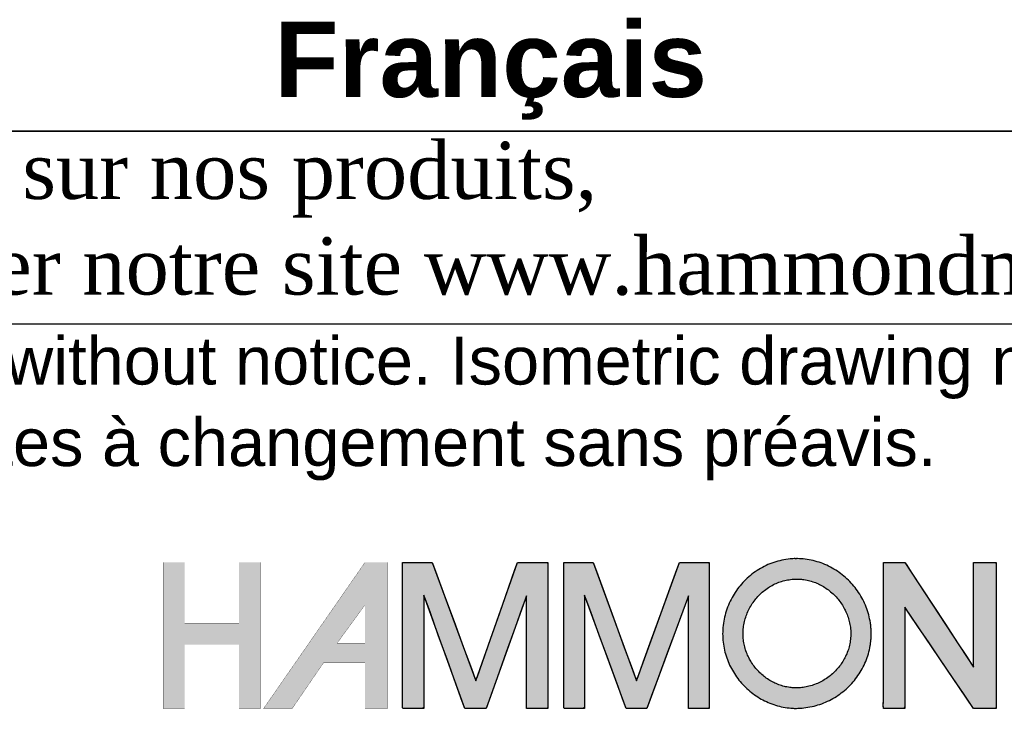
# Model space of a CAD drawing. Header units: inches. Extents: x 0 to 100, y 0 to 75.
# Tile 10 of 18: x 86 to 94, y 6 to 12. Entities that reach past the tile are written whole.
import ezdxf
from ezdxf import colors
from ezdxf.entities.mleader import LeaderData, LeaderLine
from ezdxf.math import Vec2, Vec3

# ---------------------------------------------------------------- set-up
doc = ezdxf.new("R2010")
doc.units = ezdxf.units.IN
doc.header["$MEASUREMENT"] = 0
doc.layers.add('Default', color=7, linetype='Continuous')

# ---------------------------------------------------------------- blocks, each defined once
blk = doc.blocks.new('_DOT')
at = {"color": 0}
blk.add_line((0, 0), (-1, 0), dxfattribs=at)
at = {"color": 0, "const_width": 0.333}
blk.add_lwpolyline([(-0.1665, 0, 1), (0.1665, 0, 1)], format="xyb", close=True, dxfattribs=at)
blk = doc.blocks.new('Block1')
at = {"layer": 'Default', "linetype": 'Continuous'}
for points in [[(1.3629, 1.2145), (1.3629, 1.1253), (1.2832, 1.1253), (1.2832, 1.2145), (1.2517, 1.2145), (1.2517, 1.0005), (1.2832, 1.0005), (1.2832, 1.0939), (1.3629, 1.0939), (1.3629, 1.0939), (1.3629, 1.0005), (1.3943, 1.0005), (1.3943, 1.2145)], [(1.6025, 1.2145), (1.6025, 1.1948), (1.6025, 1.175), (1.6025, 1.1553), (1.6025, 1.1356), (1.6025, 1.1159), (1.6025, 1.0962), (1.6025, 1.0794), (1.6025, 1.0686), (1.6025, 1.0579), (1.6025, 1.0471), (1.6025, 1.0363), (1.6025, 1.0255), (1.6025, 1.0147), (1.6025, 1.0106), (1.6025, 1.0091), (1.6024, 1.007), (1.6024, 1.0047), (1.6024, 1.0026), (1.6026, 1.0011), (1.6029, 1.0005), (1.6075, 1.0005), (1.6122, 1.0005), (1.6169, 1.0005), (1.6215, 1.0005), (1.6262, 1.0005), (1.6309, 1.0005), (1.634, 1.0017), (1.634, 1.0178), (1.634, 1.0472), (1.634, 1.0834), (1.634, 1.1196), (1.634, 1.149), (1.634, 1.165), (1.6357, 1.1616), (1.6433, 1.1403), (1.655, 1.1079), (1.6683, 1.071), (1.6808, 1.0363), (1.6901, 1.0106), (1.6937, 1.0005), (1.6957, 1.0005), (1.7005, 1.0005), (1.7071, 1.0005), (1.7141, 1.0005), (1.7203, 1.0005), (1.7243, 1.0005), (1.7257, 1.0017), (1.7313, 1.0177), (1.7418, 1.0469), (1.7546, 1.0829), (1.7674, 1.1188), (1.7779, 1.1481), (1.7835, 1.164), (1.784, 1.1606), (1.784, 1.1395), (1.784, 1.1072), (1.784, 1.0706), (1.784, 1.0361), (1.784, 1.0105), (1.784, 1.0005), (1.7859, 1.0005), (1.7908, 1.0005), (1.7974, 1.0005), (1.8044, 1.0005), (1.8105, 1.0005), (1.8146, 1.0005), (1.8154, 1.0021), (1.8154, 1.0228), (1.8154, 1.0608), (1.8154, 1.1075), (1.8154, 1.1542), (1.8154, 1.1922), (1.8154, 1.2129), (1.8142, 1.2145), (1.8085, 1.2145), (1.7997, 1.2145), (1.7898, 1.2145), (1.7805, 1.2145), (1.7735, 1.2145), (1.7708, 1.2145), (1.7671, 1.2039), (1.7577, 1.177), (1.745, 1.1407), (1.7314, 1.102), (1.7195, 1.068), (1.7117, 1.0458), (1.7096, 1.0422), (1.7034, 1.0589), (1.692, 1.0898), (1.678, 1.1277), (1.6641, 1.1656), (1.6527, 1.1964), (1.6465, 1.2132), (1.6448, 1.2145), (1.6392, 1.2145), (1.6307, 1.2145), (1.621, 1.2145), (1.6119, 1.2145), (1.6052, 1.2145)], [(1.839, 1.2145), (1.839, 1.1948), (1.839, 1.175), (1.839, 1.1553), (1.839, 1.1356), (1.839, 1.1159), (1.839, 1.0962), (1.839, 1.0794), (1.839, 1.0686), (1.839, 1.0579), (1.839, 1.0471), (1.839, 1.0363), (1.839, 1.0255), (1.839, 1.0147), (1.839, 1.0106), (1.839, 1.009), (1.8389, 1.007), (1.8389, 1.0047), (1.839, 1.0026), (1.8391, 1.0011), (1.8394, 1.0005), (1.8439, 1.0005), (1.8484, 1.0005), (1.8529, 1.0005), (1.8574, 1.0005), (1.8619, 1.0005), (1.8664, 1.0005), (1.8694, 1.0017), (1.8694, 1.0178), (1.8694, 1.0472), (1.8694, 1.0834), (1.8694, 1.1196), (1.8694, 1.149), (1.8694, 1.165), (1.8711, 1.1616), (1.8789, 1.1403), (1.8908, 1.1079), (1.9044, 1.071), (1.9171, 1.0363), (1.9266, 1.0106), (1.9303, 1.0005), (1.9321, 1.0005), (1.9368, 1.0005), (1.9432, 1.0005), (1.95, 1.0005), (1.9559, 1.0005), (1.9598, 1.0005), (1.9611, 1.0017), (1.967, 1.0177), (1.9778, 1.0469), (1.9911, 1.0829), (2.0044, 1.1188), (2.0152, 1.1481), (2.0211, 1.164), (2.0215, 1.1606), (2.0215, 1.1395), (2.0215, 1.1072), (2.0215, 1.0706), (2.0215, 1.0361), (2.0215, 1.0105), (2.0215, 1.0005), (2.0234, 1.0005), (2.0281, 1.0005), (2.0345, 1.0005), (2.0412, 1.0005), (2.0472, 1.0005), (2.0511, 1.0005), (2.0519, 1.0021), (2.0519, 1.0228), (2.0519, 1.0608), (2.0519, 1.1075), (2.0519, 1.1542), (2.0519, 1.1922), (2.0519, 1.2129), (2.0507, 1.2145), (2.0451, 1.2145), (2.0366, 1.2145), (2.0269, 1.2145), (2.0178, 1.2145), (2.011, 1.2145), (2.0084, 1.2145), (2.0046, 1.2039), (1.9948, 1.177), (1.9816, 1.1407), (1.9676, 1.102), (1.9553, 1.068), (1.9472, 1.0458), (1.945, 1.0422), (1.9389, 1.0589), (1.9276, 1.0898), (1.9137, 1.1277), (1.8999, 1.1656), (1.8886, 1.1964), (1.8825, 1.2132), (1.8808, 1.2145), (1.8753, 1.2145), (1.8669, 1.2145), (1.8573, 1.2145), (1.8483, 1.2145), (1.8416, 1.2145)], [(2.3073, 1.2145), (2.3073, 1.1987), (2.3073, 1.1829), (2.3073, 1.1672), (2.3073, 1.1514), (2.3073, 1.1356), (2.3073, 1.1198), (2.3073, 1.1041), (2.3073, 1.0883), (2.3073, 1.0773), (2.3073, 1.0686), (2.3073, 1.06), (2.3073, 1.0514), (2.3073, 1.0428), (2.3073, 1.0341), (2.3073, 1.0255), (2.3073, 1.0169), (2.3073, 1.011), (2.3073, 1.0101), (2.3072, 1.0087), (2.3072, 1.007), (2.3072, 1.0052), (2.3072, 1.0034), (2.3073, 1.0019), (2.3074, 1.0009), (2.3077, 1.0005), (2.3114, 1.0005), (2.3151, 1.0005), (2.3188, 1.0005), (2.3226, 1.0005), (2.3263, 1.0005), (2.33, 1.0005), (2.3338, 1.0005), (2.3375, 1.0005), (2.3388, 1.0032), (2.3388, 1.016), (2.3388, 1.0364), (2.3388, 1.0614), (2.3388, 1.088), (2.3388, 1.1131), (2.3388, 1.1335), (2.3388, 1.1462), (2.3392, 1.1482), (2.3457, 1.1388), (2.358, 1.1205), (2.3742, 1.0967), (2.3921, 1.0703), (2.4097, 1.0444), (2.4248, 1.0221), (2.4354, 1.0064), (2.4394, 1.0005), (2.4407, 1.0005), (2.4442, 1.0005), (2.4492, 1.0005), (2.455, 1.0005), (2.4609, 1.0005), (2.4662, 1.0005), (2.4702, 1.0005), (2.4723, 1.0005), (2.4725, 1.0044), (2.4725, 1.0228), (2.4725, 1.0522), (2.4725, 1.0883), (2.4725, 1.1267), (2.4725, 1.1628), (2.4725, 1.1922), (2.4725, 1.2106), (2.4723, 1.2145), (2.4702, 1.2145), (2.4662, 1.2145), (2.4609, 1.2145), (2.455, 1.2145), (2.4492, 1.2145), (2.4442, 1.2145), (2.4407, 1.2145), (2.4394, 1.2145), (2.4394, 1.2084), (2.4394, 1.1922), (2.4394, 1.1691), (2.4394, 1.1423), (2.4394, 1.1149), (2.4394, 1.0902), (2.4394, 1.0714), (2.4394, 1.0616), (2.4376, 1.0636), (2.4289, 1.0768), (2.4151, 1.098), (2.3981, 1.1239), (2.3801, 1.1514), (2.3631, 1.1774), (2.3492, 1.1985), (2.3406, 1.2117), (2.3386, 1.2145), (2.3366, 1.2145), (2.3327, 1.2145), (2.3277, 1.2145), (2.3221, 1.2145), (2.3166, 1.2145), (2.3119, 1.2145), (2.3085, 1.2145)]]:
    blk.add_hatch(color=7, dxfattribs=at).paths.add_polyline_path(points)
h = blk.add_hatch(color=7, dxfattribs=at)
h.paths.add_polyline_path([(1.5475, 1.2145), (1.5467, 1.2133), (1.399, 1.0005), (1.441, 1.0005), (1.4866, 1.0671), (1.5475, 1.0671), (1.5475, 1.0005), (1.5805, 1.0005), (1.5805, 1.2145)])
h.paths.add_polyline_path([(1.5475, 1.096), (1.5475, 1.1521), (1.5066, 1.096)])
h = blk.add_hatch(color=7, dxfattribs=at)
edge = h.paths.add_edge_path()
edge.add_spline(control_points=[(2.1778, 1.2201), (2.1771, 1.22), (2.1759, 1.22), (2.1733, 1.2198), (2.1719, 1.2197), (2.1665, 1.2191), (2.1625, 1.2185), (2.1543, 1.2168), (2.1505, 1.2157), (2.1426, 1.2131), (2.139, 1.2116), (2.1316, 1.2081), (2.1281, 1.2062), (2.1212, 1.2019), (2.1179, 1.1996), (2.1115, 1.1946), (2.1085, 1.192), (2.1027, 1.1863), (2.1, 1.1834), (2.0948, 1.1772), (2.0924, 1.1739), (2.088, 1.1672), (2.0859, 1.1637), (2.0822, 1.1565), (2.0805, 1.1528), (2.0776, 1.1451), (2.0763, 1.1413), (2.0742, 1.1333), (2.0734, 1.1294), (2.0722, 1.1211), (2.0719, 1.117), (2.0716, 1.1086), (2.0718, 1.1046), (2.0724, 1.0965), (2.073, 1.0927), (2.0746, 1.0849), (2.0755, 1.0812), (2.0779, 1.0738), (2.0792, 1.0702), (2.0823, 1.0631), (2.0841, 1.0597), (2.0879, 1.053), (2.0899, 1.0498), (2.0944, 1.0435), (2.0968, 1.0405), (2.1018, 1.0348), (2.1045, 1.032), (2.1101, 1.0268), (2.113, 1.0244), (2.1192, 1.0198), (2.1223, 1.0177), (2.1289, 1.0137), (2.1322, 1.012), (2.1393, 1.0087), (2.1428, 1.0073), (2.1502, 1.0048), (2.1538, 1.0038), (2.1616, 1.0021), (2.1653, 1.0015), (2.1708, 1.0009), (2.1723, 1.0008), (2.1754, 1.0006), (2.1771, 1.0005), (2.1831, 1.0006), (2.1845, 1.0006), (2.1874, 1.0009), (2.189, 1.001), (2.1948, 1.0017), (2.1987, 1.0023), (2.2067, 1.0041), (2.2105, 1.0051), (2.2181, 1.0077), (2.2218, 1.0092), (2.229, 1.0126), (2.2325, 1.0144), (2.2393, 1.0185), (2.2425, 1.0207), (2.2488, 1.0255), (2.2518, 1.028), (2.2576, 1.0334), (2.2603, 1.0362), (2.2654, 1.0422), (2.2678, 1.0452), (2.2723, 1.0518), (2.2744, 1.0551), (2.2782, 1.0621), (2.2799, 1.0656), (2.2829, 1.073), (2.2842, 1.0767), (2.2864, 1.0845), (2.2873, 1.0884), (2.2883, 1.0945), (2.2886, 1.0964), (2.289, 1.1001), (2.2892, 1.1019), (2.2895, 1.1048), (2.2895, 1.1058), (2.2896, 1.1077), (2.2896, 1.1086), (2.2896, 1.1112), (2.2896, 1.1118), (2.2896, 1.1131), (2.2895, 1.1139), (2.2893, 1.1165), (2.2892, 1.1182), (2.2888, 1.1218), (2.2886, 1.1237), (2.2876, 1.1299), (2.2868, 1.1337), (2.2847, 1.1416), (2.2835, 1.1453), (2.2806, 1.1528), (2.2789, 1.1564), (2.2752, 1.1635), (2.2732, 1.1669), (2.2688, 1.1735), (2.2665, 1.1767), (2.2614, 1.1828), (2.2588, 1.1857), (2.2531, 1.1912), (2.2501, 1.1938), (2.2439, 1.1988), (2.2407, 1.201), (2.234, 1.2053), (2.2305, 1.2072), (2.2233, 1.2107), (2.2197, 1.2123), (2.2121, 1.215), (2.2084, 1.2161), (2.2004, 1.218), (2.1965, 1.2187), (2.1887, 1.2196), (2.1851, 1.2198), (2.1809, 1.2201), (2.1804, 1.2201), (2.18, 1.2201)], knot_values=[0, 0, 0, 0, 0.006253, 0.006253, 0.012505, 0.012505, 0.030829, 0.030829, 0.048882, 0.048882, 0.066764, 0.066764, 0.084548, 0.084548, 0.102286, 0.102286, 0.120012, 0.120012, 0.137747, 0.137747, 0.15551, 0.15551, 0.173315, 0.173315, 0.191184, 0.191184, 0.20915, 0.20915, 0.227262, 0.227262, 0.245593, 0.245593, 0.263702, 0.263702, 0.281026, 0.281026, 0.298163, 0.298163, 0.315172, 0.315172, 0.332097, 0.332097, 0.348969, 0.348969, 0.365805, 0.365805, 0.382621, 0.382621, 0.39943, 0.39943, 0.41625, 0.41625, 0.433104, 0.433104, 0.450033, 0.450033, 0.467091, 0.467091, 0.484355, 0.484355, 0.491212, 0.491212, 0.49807, 0.49807, 0.505746, 0.505746, 0.513421, 0.513421, 0.531337, 0.531337, 0.549023, 0.549023, 0.566548, 0.566548, 0.583962, 0.583962, 0.601305, 0.601305, 0.618607, 0.618607, 0.635893, 0.635893, 0.65319, 0.65319, 0.67053, 0.67053, 0.687954, 0.687954, 0.705517, 0.705517, 0.72329, 0.72329, 0.732328, 0.732328, 0.741367, 0.741367, 0.744906, 0.744906, 0.748446, 0.748446, 0.750825, 0.750825, 0.753204, 0.753204, 0.762224, 0.762224, 0.771244, 0.771244, 0.789037, 0.789037, 0.806664, 0.806664, 0.824184, 0.824184, 0.841639, 0.841639, 0.859056, 0.859056, 0.876456, 0.876456, 0.893855, 0.893855, 0.91127, 0.91127, 0.928728, 0.928728, 0.946265, 0.946265, 0.963936, 0.963936, 0.981815, 0.981815, 0.998218, 0.998218, 1, 1, 1, 1], degree=3, periodic=0)
edge.add_line((2.18, 1.2201), (2.1778, 1.2201))
edge = h.paths.add_edge_path()
edge.add_spline(control_points=[(2.1787, 1.1901), (2.1777, 1.19), (2.175, 1.1899), (2.171, 1.1894), (2.1669, 1.1888), (2.1623, 1.1879), (2.1584, 1.1868), (2.154, 1.1853), (2.1502, 1.1838), (2.146, 1.1818), (2.1424, 1.1798), (2.1384, 1.1773), (2.1351, 1.175), (2.1313, 1.172), (2.1283, 1.1694), (2.1248, 1.166), (2.1221, 1.163), (2.1189, 1.1593), (2.1165, 1.156), (2.1138, 1.152), (2.1118, 1.1485), (2.1096, 1.1442), (2.1079, 1.1404), (2.1061, 1.1359), (2.1049, 1.132), (2.1036, 1.1274), (2.1028, 1.1233), (2.1021, 1.1185), (2.1018, 1.1144), (2.1016, 1.1096), (2.1018, 1.1055), (2.1021, 1.1008), (2.1027, 1.0969), (2.1036, 1.0925), (2.1046, 1.0887), (2.106, 1.0844), (2.1073, 1.0808), (2.1091, 1.0766), (2.1109, 1.0731), (2.1131, 1.0692), (2.1152, 1.0659), (2.1179, 1.0622), (2.1203, 1.0592), (2.1233, 1.0557), (2.126, 1.053), (2.1294, 1.0499), (2.1323, 1.0474), (2.1359, 1.0447), (2.1391, 1.0426), (2.143, 1.0402), (2.1464, 1.0384), (2.1504, 1.0366), (2.154, 1.0351), (2.1582, 1.0337), (2.1619, 1.0327), (2.1662, 1.0318), (2.1701, 1.0312), (2.174, 1.0307), (2.177, 1.0306), (2.1801, 1.0304), (2.182, 1.0306), (2.1855, 1.0308), (2.1899, 1.0313), (2.1939, 1.0319), (2.1985, 1.033), (2.2024, 1.034), (2.2069, 1.0356), (2.2106, 1.037), (2.2149, 1.039), (2.2184, 1.0409), (2.2224, 1.0433), (2.2257, 1.0456), (2.2295, 1.0484), (2.2325, 1.0509), (2.2359, 1.0542), (2.2386, 1.057), (2.2417, 1.0606), (2.2441, 1.0637), (2.2468, 1.0675), (2.2489, 1.0709), (2.2511, 1.0749), (2.2528, 1.0785), (2.2545, 1.0828), (2.2559, 1.0866), (2.2571, 1.0911), (2.258, 1.095), (2.2588, 1.0997), (2.2592, 1.1038), (2.2595, 1.1071), (2.2596, 1.1086), (2.2596, 1.1102), (2.2596, 1.1109), (2.2596, 1.1119), (2.2593, 1.1149), (2.259, 1.119), (2.2583, 1.1237), (2.2574, 1.1276), (2.2562, 1.1322), (2.255, 1.136), (2.2533, 1.1404), (2.2516, 1.144), (2.2494, 1.1482), (2.2474, 1.1516), (2.2448, 1.1556), (2.2424, 1.1588), (2.2393, 1.1625), (2.2367, 1.1654), (2.2333, 1.1687), (2.2303, 1.1713), (2.2266, 1.1743), (2.2233, 1.1766), (2.2193, 1.1791), (2.2159, 1.181), (2.2117, 1.1831), (2.208, 1.1847), (2.2036, 1.1862), (2.1997, 1.1874), (2.1952, 1.1884), (2.1912, 1.1892), (2.1868, 1.1897), (2.1832, 1.1899), (2.1796, 1.1901), (2.1791, 1.1901), (2.1788, 1.1901), (2.1787, 1.1901)], knot_values=[0, 0, 0, 0, 0.012505, 0.012505, 0.030829, 0.030829, 0.048882, 0.048882, 0.066764, 0.066764, 0.084548, 0.084548, 0.102286, 0.102286, 0.120012, 0.120012, 0.137747, 0.137747, 0.15551, 0.15551, 0.173315, 0.173315, 0.191184, 0.191184, 0.20915, 0.20915, 0.227262, 0.227262, 0.245593, 0.245593, 0.263702, 0.263702, 0.281026, 0.281026, 0.298163, 0.298163, 0.315172, 0.315172, 0.332097, 0.332097, 0.348969, 0.348969, 0.365805, 0.365805, 0.382621, 0.382621, 0.39943, 0.39943, 0.41625, 0.41625, 0.433104, 0.433104, 0.450033, 0.450033, 0.467091, 0.467091, 0.484355, 0.484355, 0.49807, 0.49807, 0.49807, 0.513421, 0.513421, 0.531337, 0.531337, 0.549023, 0.549023, 0.566548, 0.566548, 0.583962, 0.583962, 0.601305, 0.601305, 0.618607, 0.618607, 0.635893, 0.635893, 0.65319, 0.65319, 0.67053, 0.67053, 0.687954, 0.687954, 0.705517, 0.705517, 0.72329, 0.72329, 0.741367, 0.741367, 0.748446, 0.748446, 0.748446, 0.753204, 0.753204, 0.771244, 0.771244, 0.789037, 0.789037, 0.806664, 0.806664, 0.824184, 0.824184, 0.841639, 0.841639, 0.859056, 0.859056, 0.876456, 0.876456, 0.893855, 0.893855, 0.91127, 0.91127, 0.928728, 0.928728, 0.946265, 0.946265, 0.963936, 0.963936, 0.981815, 0.981815, 0.998218, 0.998218, 0.998218, 1, 1, 1, 1], degree=3, periodic=0)
at = {"layer": 'Default', "color": 7, "linetype": 'Continuous'}
blk.add_line((2.1778, 1.2201), (2.18, 1.2201), dxfattribs=at)
at = {"layer": 'Default', "color": 7, "linetype": 'Continuous', "const_width": 0.00035}
for points in [[(1.3629, 1.2145), (1.3629, 1.1253), (1.2832, 1.1253), (1.2832, 1.2145), (1.2517, 1.2145), (1.2517, 1.0005), (1.2832, 1.0005), (1.2832, 1.0939), (1.3629, 1.0939), (1.3629, 1.0939), (1.3629, 1.0005), (1.3943, 1.0005), (1.3943, 1.2145), (1.3629, 1.2145)], [(1.5475, 1.2145), (1.5467, 1.2133), (1.399, 1.0005), (1.441, 1.0005), (1.4866, 1.0671), (1.5475, 1.0671), (1.5475, 1.0005), (1.5805, 1.0005), (1.5805, 1.2145), (1.5475, 1.2145)], [(1.5475, 1.096), (1.5066, 1.096), (1.5475, 1.1521), (1.5475, 1.096)]]:
    blk.add_lwpolyline(points, close=True, dxfattribs=at)
at = {"layer": 'Default', "color": 7, "linetype": 'Continuous'}
for points in [[(1.6025, 1.2145), (1.6052, 1.2145), (1.6119, 1.2145), (1.621, 1.2145), (1.6307, 1.2145), (1.6392, 1.2145), (1.6448, 1.2145), (1.6465, 1.2132), (1.6527, 1.1964), (1.6641, 1.1656), (1.678, 1.1277), (1.692, 1.0898), (1.7034, 1.0589), (1.7096, 1.0422), (1.7117, 1.0458), (1.7195, 1.068), (1.7314, 1.102), (1.745, 1.1407), (1.7577, 1.177), (1.7671, 1.2039), (1.7708, 1.2145), (1.7735, 1.2145), (1.7805, 1.2145), (1.7898, 1.2145), (1.7997, 1.2145), (1.8085, 1.2145), (1.8142, 1.2145), (1.8154, 1.2129), (1.8154, 1.1922), (1.8154, 1.1542), (1.8154, 1.1075), (1.8154, 1.0608), (1.8154, 1.0228), (1.8154, 1.0021), (1.8146, 1.0005), (1.8105, 1.0005), (1.8044, 1.0005), (1.7974, 1.0005), (1.7908, 1.0005), (1.7859, 1.0005), (1.784, 1.0005), (1.784, 1.0105), (1.784, 1.0361), (1.784, 1.0706), (1.784, 1.1072), (1.784, 1.1395), (1.784, 1.1606), (1.7835, 1.164), (1.7779, 1.1481), (1.7674, 1.1188), (1.7546, 1.0829), (1.7418, 1.0469), (1.7313, 1.0177), (1.7257, 1.0017), (1.7243, 1.0005), (1.7203, 1.0005), (1.7141, 1.0005), (1.7071, 1.0005), (1.7005, 1.0005), (1.6957, 1.0005), (1.6937, 1.0005), (1.6901, 1.0106), (1.6808, 1.0363), (1.6683, 1.071), (1.655, 1.1079), (1.6433, 1.1403), (1.6357, 1.1616), (1.634, 1.165), (1.634, 1.149), (1.634, 1.1196), (1.634, 1.0834), (1.634, 1.0472), (1.634, 1.0178), (1.634, 1.0017), (1.6309, 1.0005), (1.6262, 1.0005), (1.6215, 1.0005), (1.6169, 1.0005), (1.6122, 1.0005), (1.6075, 1.0005), (1.6029, 1.0005), (1.6026, 1.0011), (1.6024, 1.0026), (1.6024, 1.0047), (1.6024, 1.007), (1.6025, 1.0091), (1.6025, 1.0106), (1.6025, 1.0147), (1.6025, 1.0255), (1.6025, 1.0363), (1.6025, 1.0471), (1.6025, 1.0579), (1.6025, 1.0686), (1.6025, 1.0794), (1.6025, 1.0962), (1.6025, 1.1159), (1.6025, 1.1356), (1.6025, 1.1553), (1.6025, 1.175), (1.6025, 1.1948), (1.6025, 1.2145)], [(1.839, 1.2145), (1.8416, 1.2145), (1.8483, 1.2145), (1.8573, 1.2145), (1.8669, 1.2145), (1.8753, 1.2145), (1.8808, 1.2145), (1.8825, 1.2132), (1.8886, 1.1964), (1.8999, 1.1656), (1.9137, 1.1277), (1.9276, 1.0898), (1.9389, 1.0589), (1.945, 1.0422), (1.9472, 1.0458), (1.9553, 1.068), (1.9676, 1.102), (1.9816, 1.1407), (1.9948, 1.177), (2.0046, 1.2039), (2.0084, 1.2145), (2.011, 1.2145), (2.0178, 1.2145), (2.0269, 1.2145), (2.0366, 1.2145), (2.0451, 1.2145), (2.0507, 1.2145), (2.0519, 1.2129), (2.0519, 1.1922), (2.0519, 1.1542), (2.0519, 1.1075), (2.0519, 1.0608), (2.0519, 1.0228), (2.0519, 1.0021), (2.0511, 1.0005), (2.0472, 1.0005), (2.0412, 1.0005), (2.0345, 1.0005), (2.0281, 1.0005), (2.0234, 1.0005), (2.0215, 1.0005), (2.0215, 1.0105), (2.0215, 1.0361), (2.0215, 1.0706), (2.0215, 1.1072), (2.0215, 1.1395), (2.0215, 1.1606), (2.0211, 1.164), (2.0152, 1.1481), (2.0044, 1.1188), (1.9911, 1.0829), (1.9778, 1.0469), (1.967, 1.0177), (1.9611, 1.0017), (1.9598, 1.0005), (1.9559, 1.0005), (1.95, 1.0005), (1.9432, 1.0005), (1.9368, 1.0005), (1.9321, 1.0005), (1.9303, 1.0005), (1.9266, 1.0106), (1.9171, 1.0363), (1.9044, 1.071), (1.8908, 1.1079), (1.8789, 1.1403), (1.8711, 1.1616), (1.8694, 1.165), (1.8694, 1.149), (1.8694, 1.1196), (1.8694, 1.0834), (1.8694, 1.0472), (1.8694, 1.0178), (1.8694, 1.0017), (1.8664, 1.0005), (1.8619, 1.0005), (1.8574, 1.0005), (1.8529, 1.0005), (1.8484, 1.0005), (1.8439, 1.0005), (1.8394, 1.0005), (1.8391, 1.0011), (1.839, 1.0026), (1.8389, 1.0047), (1.8389, 1.007), (1.839, 1.009), (1.839, 1.0106), (1.839, 1.0147), (1.839, 1.0255), (1.839, 1.0363), (1.839, 1.0471), (1.839, 1.0579), (1.839, 1.0686), (1.839, 1.0794), (1.839, 1.0962), (1.839, 1.1159), (1.839, 1.1356), (1.839, 1.1553), (1.839, 1.175), (1.839, 1.1948), (1.839, 1.2145)], [(2.3073, 1.2145), (2.3085, 1.2145), (2.3119, 1.2145), (2.3166, 1.2145), (2.3221, 1.2145), (2.3277, 1.2145), (2.3327, 1.2145), (2.3366, 1.2145), (2.3386, 1.2145), (2.3406, 1.2117), (2.3492, 1.1985), (2.3631, 1.1774), (2.3801, 1.1514), (2.3981, 1.1239), (2.4151, 1.098), (2.4289, 1.0768), (2.4376, 1.0636), (2.4394, 1.0616), (2.4394, 1.0714), (2.4394, 1.0902), (2.4394, 1.1149), (2.4394, 1.1423), (2.4394, 1.1691), (2.4394, 1.1922), (2.4394, 1.2084), (2.4394, 1.2145), (2.4407, 1.2145), (2.4442, 1.2145), (2.4492, 1.2145), (2.455, 1.2145), (2.4609, 1.2145), (2.4662, 1.2145), (2.4702, 1.2145), (2.4723, 1.2145), (2.4725, 1.2106), (2.4725, 1.1922), (2.4725, 1.1628), (2.4725, 1.1267), (2.4725, 1.0883), (2.4725, 1.0522), (2.4725, 1.0228), (2.4725, 1.0044), (2.4723, 1.0005), (2.4702, 1.0005), (2.4662, 1.0005), (2.4609, 1.0005), (2.455, 1.0005), (2.4492, 1.0005), (2.4442, 1.0005), (2.4407, 1.0005), (2.4394, 1.0005), (2.4354, 1.0064), (2.4248, 1.0221), (2.4097, 1.0444), (2.3921, 1.0703), (2.3742, 1.0967), (2.358, 1.1205), (2.3457, 1.1388), (2.3392, 1.1482), (2.3388, 1.1462), (2.3388, 1.1335), (2.3388, 1.1131), (2.3388, 1.088), (2.3388, 1.0614), (2.3388, 1.0364), (2.3388, 1.016), (2.3388, 1.0032), (2.3375, 1.0005), (2.3338, 1.0005), (2.33, 1.0005), (2.3263, 1.0005), (2.3226, 1.0005), (2.3188, 1.0005), (2.3151, 1.0005), (2.3114, 1.0005), (2.3077, 1.0005), (2.3074, 1.0009), (2.3073, 1.0019), (2.3072, 1.0034), (2.3072, 1.0052), (2.3072, 1.007), (2.3072, 1.0087), (2.3073, 1.0101), (2.3073, 1.011), (2.3073, 1.0169), (2.3073, 1.0255), (2.3073, 1.0341), (2.3073, 1.0428), (2.3073, 1.0514), (2.3073, 1.06), (2.3073, 1.0686), (2.3073, 1.0773), (2.3073, 1.0883), (2.3073, 1.1041), (2.3073, 1.1198), (2.3073, 1.1356), (2.3073, 1.1514), (2.3073, 1.1672), (2.3073, 1.1829), (2.3073, 1.1987), (2.3073, 1.2145)]]:
    blk.add_lwpolyline(points, close=True, dxfattribs=at)
for points, knots in [([(1.634, 1.0005), (1.6236, 1.0005), (1.6132, 1.0005), (1.6029, 1.0005), (1.6021, 1.0005), (1.6025, 1.0101), (1.6025, 1.0111), (1.6025, 1.0351), (1.6025, 1.0591), (1.6025, 1.083), (1.6025, 1.1268), (1.6025, 1.1707), (1.6025, 1.2145)], [0, 0, 0, 0, 0.25, 0.25, 0.25, 0.5, 0.5, 0.5, 0.75, 0.75, 0.75, 1, 1, 1, 1]), ([(1.8694, 1.0005), (1.8594, 1.0005), (1.8494, 1.0005), (1.8394, 1.0005), (1.8386, 1.0005), (1.839, 1.0101), (1.839, 1.0111), (1.839, 1.0351), (1.839, 1.0591), (1.839, 1.083), (1.839, 1.1268), (1.839, 1.1707), (1.839, 1.2145)], [0, 0, 0, 0, 0.25, 0.25, 0.25, 0.5, 0.5, 0.5, 0.75, 0.75, 0.75, 1, 1, 1, 1]), ([(2.1778, 1.2201), (2.1771, 1.22), (2.1759, 1.22), (2.1733, 1.2198), (2.1719, 1.2197), (2.1665, 1.2191), (2.1625, 1.2185), (2.1543, 1.2168), (2.1505, 1.2157), (2.1426, 1.2131), (2.139, 1.2116), (2.1316, 1.2081), (2.1281, 1.2062), (2.1212, 1.2019), (2.1179, 1.1996), (2.1115, 1.1946), (2.1085, 1.192), (2.1027, 1.1863), (2.1, 1.1834), (2.0948, 1.1772), (2.0924, 1.1739), (2.088, 1.1672), (2.0859, 1.1637), (2.0822, 1.1565), (2.0805, 1.1528), (2.0776, 1.1451), (2.0763, 1.1413), (2.0742, 1.1333), (2.0734, 1.1294), (2.0722, 1.1211), (2.0719, 1.117), (2.0716, 1.1086), (2.0718, 1.1046), (2.0724, 1.0965), (2.073, 1.0927), (2.0746, 1.0849), (2.0755, 1.0812), (2.0779, 1.0738), (2.0792, 1.0702), (2.0823, 1.0631), (2.0841, 1.0597), (2.0879, 1.053), (2.0899, 1.0498), (2.0944, 1.0435), (2.0968, 1.0405), (2.1018, 1.0348), (2.1045, 1.032), (2.1101, 1.0268), (2.113, 1.0244), (2.1192, 1.0198), (2.1223, 1.0177), (2.1289, 1.0137), (2.1322, 1.012), (2.1393, 1.0087), (2.1428, 1.0073), (2.1502, 1.0048), (2.1538, 1.0038), (2.1616, 1.0021), (2.1653, 1.0015), (2.1708, 1.0009), (2.1723, 1.0008), (2.1754, 1.0006), (2.1771, 1.0005), (2.1831, 1.0006), (2.1845, 1.0006), (2.1874, 1.0009), (2.189, 1.001), (2.1948, 1.0017), (2.1987, 1.0023), (2.2067, 1.0041), (2.2105, 1.0051), (2.2181, 1.0077), (2.2218, 1.0092), (2.229, 1.0126), (2.2325, 1.0144), (2.2393, 1.0185), (2.2425, 1.0207), (2.2488, 1.0255), (2.2518, 1.028), (2.2576, 1.0334), (2.2603, 1.0362), (2.2654, 1.0422), (2.2678, 1.0452), (2.2723, 1.0518), (2.2744, 1.0551), (2.2782, 1.0621), (2.2799, 1.0656), (2.2829, 1.073), (2.2842, 1.0767), (2.2864, 1.0845), (2.2873, 1.0884), (2.2883, 1.0945), (2.2886, 1.0964), (2.289, 1.1001), (2.2892, 1.1019), (2.2895, 1.1048), (2.2895, 1.1058), (2.2896, 1.1077), (2.2896, 1.1086), (2.2896, 1.1112), (2.2896, 1.1118), (2.2896, 1.1131), (2.2895, 1.1139), (2.2893, 1.1165), (2.2892, 1.1182), (2.2888, 1.1218), (2.2886, 1.1237), (2.2876, 1.1299), (2.2868, 1.1337), (2.2847, 1.1416), (2.2835, 1.1453), (2.2806, 1.1528), (2.2789, 1.1564), (2.2752, 1.1635), (2.2732, 1.1669), (2.2688, 1.1735), (2.2665, 1.1767), (2.2614, 1.1828), (2.2588, 1.1857), (2.2531, 1.1912), (2.2501, 1.1938), (2.2439, 1.1988), (2.2407, 1.201), (2.234, 1.2053), (2.2305, 1.2072), (2.2233, 1.2107), (2.2197, 1.2123), (2.2121, 1.215), (2.2084, 1.2161), (2.2004, 1.218), (2.1965, 1.2187), (2.1887, 1.2196), (2.1851, 1.2198), (2.1809, 1.2201), (2.1804, 1.2201), (2.18, 1.2201)], [0, 0, 0, 0, 0.006253, 0.006253, 0.012505, 0.012505, 0.030829, 0.030829, 0.048882, 0.048882, 0.066764, 0.066764, 0.084548, 0.084548, 0.102286, 0.102286, 0.120012, 0.120012, 0.137747, 0.137747, 0.15551, 0.15551, 0.173315, 0.173315, 0.191184, 0.191184, 0.20915, 0.20915, 0.227262, 0.227262, 0.245593, 0.245593, 0.263702, 0.263702, 0.281026, 0.281026, 0.298163, 0.298163, 0.315172, 0.315172, 0.332097, 0.332097, 0.348969, 0.348969, 0.365805, 0.365805, 0.382621, 0.382621, 0.39943, 0.39943, 0.41625, 0.41625, 0.433104, 0.433104, 0.450033, 0.450033, 0.467091, 0.467091, 0.484355, 0.484355, 0.491212, 0.491212, 0.49807, 0.49807, 0.505746, 0.505746, 0.513421, 0.513421, 0.531337, 0.531337, 0.549023, 0.549023, 0.566548, 0.566548, 0.583962, 0.583962, 0.601305, 0.601305, 0.618607, 0.618607, 0.635893, 0.635893, 0.65319, 0.65319, 0.67053, 0.67053, 0.687954, 0.687954, 0.705517, 0.705517, 0.72329, 0.72329, 0.732328, 0.732328, 0.741367, 0.741367, 0.744906, 0.744906, 0.748446, 0.748446, 0.750825, 0.750825, 0.753204, 0.753204, 0.762224, 0.762224, 0.771244, 0.771244, 0.789037, 0.789037, 0.806664, 0.806664, 0.824184, 0.824184, 0.841639, 0.841639, 0.859056, 0.859056, 0.876456, 0.876456, 0.893855, 0.893855, 0.91127, 0.91127, 0.928728, 0.928728, 0.946265, 0.946265, 0.963936, 0.963936, 0.981815, 0.981815, 0.998218, 0.998218, 1, 1, 1, 1]), ([(2.3388, 1.0005), (2.3284, 1.0005), (2.318, 1.0005), (2.3077, 1.0005), (2.3069, 1.0005), (2.3073, 1.0101), (2.3073, 1.0111), (2.3073, 1.0351), (2.3073, 1.0591), (2.3073, 1.083), (2.3073, 1.1268), (2.3073, 1.1707), (2.3073, 1.2145)], [0, 0, 0, 0, 0.25, 0.25, 0.25, 0.5, 0.5, 0.5, 0.75, 0.75, 0.75, 1, 1, 1, 1]), ([(2.1787, 1.1901), (2.1777, 1.19), (2.175, 1.1899), (2.171, 1.1894), (2.1669, 1.1888), (2.1623, 1.1879), (2.1584, 1.1868), (2.154, 1.1853), (2.1502, 1.1838), (2.146, 1.1818), (2.1424, 1.1798), (2.1384, 1.1773), (2.1351, 1.175), (2.1313, 1.172), (2.1283, 1.1694), (2.1248, 1.166), (2.1221, 1.163), (2.1189, 1.1593), (2.1165, 1.156), (2.1138, 1.152), (2.1118, 1.1485), (2.1096, 1.1442), (2.1079, 1.1404), (2.1061, 1.1359), (2.1049, 1.132), (2.1036, 1.1274), (2.1028, 1.1233), (2.1021, 1.1185), (2.1018, 1.1144), (2.1016, 1.1096), (2.1018, 1.1055), (2.1021, 1.1008), (2.1027, 1.0969), (2.1036, 1.0925), (2.1046, 1.0887), (2.106, 1.0844), (2.1073, 1.0808), (2.1091, 1.0766), (2.1109, 1.0731), (2.1131, 1.0692), (2.1152, 1.0659), (2.1179, 1.0622), (2.1203, 1.0592), (2.1233, 1.0557), (2.126, 1.053), (2.1294, 1.0499), (2.1323, 1.0474), (2.1359, 1.0447), (2.1391, 1.0426), (2.143, 1.0402), (2.1464, 1.0384), (2.1504, 1.0366), (2.154, 1.0351), (2.1582, 1.0337), (2.1619, 1.0327), (2.1662, 1.0318), (2.1701, 1.0312), (2.174, 1.0307), (2.177, 1.0306), (2.1801, 1.0304), (2.182, 1.0306), (2.1855, 1.0308), (2.1899, 1.0313), (2.1939, 1.0319), (2.1985, 1.033), (2.2024, 1.034), (2.2069, 1.0356), (2.2106, 1.037), (2.2149, 1.039), (2.2184, 1.0409), (2.2224, 1.0433), (2.2257, 1.0456), (2.2295, 1.0484), (2.2325, 1.0509), (2.2359, 1.0542), (2.2386, 1.057), (2.2417, 1.0606), (2.2441, 1.0637), (2.2468, 1.0675), (2.2489, 1.0709), (2.2511, 1.0749), (2.2528, 1.0785), (2.2545, 1.0828), (2.2559, 1.0866), (2.2571, 1.0911), (2.258, 1.095), (2.2588, 1.0997), (2.2592, 1.1038), (2.2595, 1.1071), (2.2596, 1.1086), (2.2596, 1.1102), (2.2596, 1.1109), (2.2596, 1.1119), (2.2593, 1.1149), (2.259, 1.119), (2.2583, 1.1237), (2.2574, 1.1276), (2.2562, 1.1322), (2.255, 1.136), (2.2533, 1.1404), (2.2516, 1.144), (2.2494, 1.1482), (2.2474, 1.1516), (2.2448, 1.1556), (2.2424, 1.1588), (2.2393, 1.1625), (2.2367, 1.1654), (2.2333, 1.1687), (2.2303, 1.1713), (2.2266, 1.1743), (2.2233, 1.1766), (2.2193, 1.1791), (2.2159, 1.181), (2.2117, 1.1831), (2.208, 1.1847), (2.2036, 1.1862), (2.1997, 1.1874), (2.1952, 1.1884), (2.1912, 1.1892), (2.1868, 1.1897), (2.1832, 1.1899), (2.1796, 1.1901), (2.1791, 1.1901), (2.1788, 1.1901), (2.1787, 1.1901)], [0, 0, 0, 0, 0.012505, 0.012505, 0.030829, 0.030829, 0.048882, 0.048882, 0.066764, 0.066764, 0.084548, 0.084548, 0.102286, 0.102286, 0.120012, 0.120012, 0.137747, 0.137747, 0.15551, 0.15551, 0.173315, 0.173315, 0.191184, 0.191184, 0.20915, 0.20915, 0.227262, 0.227262, 0.245593, 0.245593, 0.263702, 0.263702, 0.281026, 0.281026, 0.298163, 0.298163, 0.315172, 0.315172, 0.332097, 0.332097, 0.348969, 0.348969, 0.365805, 0.365805, 0.382621, 0.382621, 0.39943, 0.39943, 0.41625, 0.41625, 0.433104, 0.433104, 0.450033, 0.450033, 0.467091, 0.467091, 0.484355, 0.484355, 0.49807, 0.49807, 0.49807, 0.513421, 0.513421, 0.531337, 0.531337, 0.549023, 0.549023, 0.566548, 0.566548, 0.583962, 0.583962, 0.601305, 0.601305, 0.618607, 0.618607, 0.635893, 0.635893, 0.65319, 0.65319, 0.67053, 0.67053, 0.687954, 0.687954, 0.705517, 0.705517, 0.72329, 0.72329, 0.741367, 0.741367, 0.748446, 0.748446, 0.748446, 0.753204, 0.753204, 0.771244, 0.771244, 0.789037, 0.789037, 0.806664, 0.806664, 0.824184, 0.824184, 0.841639, 0.841639, 0.859056, 0.859056, 0.876456, 0.876456, 0.893855, 0.893855, 0.91127, 0.91127, 0.928728, 0.928728, 0.946265, 0.946265, 0.963936, 0.963936, 0.981815, 0.981815, 0.998218, 0.998218, 0.998218, 1, 1, 1, 1])]:
    blk.add_open_spline(points, degree=3, knots=knots, dxfattribs=at)
for points in [[(1.6025, 1.2145), (1.6025, 1.2145), (1.646, 1.2145), (1.646, 1.2145)], [(1.646, 1.2145), (1.646, 1.2145), (1.71, 1.0409), (1.71, 1.0409)], [(1.71, 1.0409), (1.71, 1.0409), (1.7708, 1.2145), (1.7708, 1.2145)], [(1.7708, 1.2145), (1.7708, 1.2145), (1.8154, 1.2145), (1.8154, 1.2145)], [(1.8154, 1.2145), (1.8154, 1.2145), (1.8154, 1.0005), (1.8154, 1.0005)], [(1.839, 1.2145), (1.839, 1.2145), (1.882, 1.2145), (1.882, 1.2145)], [(1.882, 1.2145), (1.882, 1.2145), (1.9455, 1.0409), (1.9455, 1.0409)], [(1.9455, 1.0409), (1.9455, 1.0409), (2.0084, 1.2145), (2.0084, 1.2145)], [(2.0084, 1.2145), (2.0084, 1.2145), (2.0519, 1.2145), (2.0519, 1.2145)], [(2.0519, 1.2145), (2.0519, 1.2145), (2.0519, 1.0005), (2.0519, 1.0005)], [(2.3073, 1.2145), (2.3073, 1.2145), (2.3388, 1.2145), (2.3388, 1.2145)], [(2.3388, 1.2145), (2.3388, 1.2145), (2.4394, 1.0608), (2.4394, 1.0608)], [(2.4394, 1.0608), (2.4394, 1.0608), (2.4394, 1.2145), (2.4394, 1.2145)], [(2.4394, 1.2145), (2.4394, 1.2145), (2.4725, 1.2145), (2.4725, 1.2145)], [(2.4725, 1.2145), (2.4725, 1.2145), (2.4725, 1.0005), (2.4725, 1.0005)], [(1.6937, 1.0005), (1.6937, 1.0005), (1.634, 1.1662), (1.634, 1.1662)], [(1.634, 1.1662), (1.634, 1.1662), (1.634, 1.0005), (1.634, 1.0005)], [(1.784, 1.1652), (1.784, 1.1652), (1.7252, 1.0005), (1.7252, 1.0005)], [(1.784, 1.0005), (1.784, 1.0005), (1.784, 1.1652), (1.784, 1.1652)], [(1.9303, 1.0005), (1.9303, 1.0005), (1.8694, 1.1662), (1.8694, 1.1662)], [(1.8694, 1.1662), (1.8694, 1.1662), (1.8694, 1.0005), (1.8694, 1.0005)], [(2.0215, 1.1652), (2.0215, 1.1652), (1.9607, 1.0005), (1.9607, 1.0005)], [(2.0215, 1.0005), (2.0215, 1.0005), (2.0215, 1.1652), (2.0215, 1.1652)], [(2.4394, 1.0005), (2.4394, 1.0005), (2.3388, 1.1489), (2.3388, 1.1489)], [(2.3388, 1.1489), (2.3388, 1.1489), (2.3388, 1.0005), (2.3388, 1.0005)], [(1.7252, 1.0005), (1.7252, 1.0005), (1.6937, 1.0005), (1.6937, 1.0005)], [(1.8154, 1.0005), (1.8154, 1.0005), (1.784, 1.0005), (1.784, 1.0005)], [(1.9607, 1.0005), (1.9607, 1.0005), (1.9303, 1.0005), (1.9303, 1.0005)], [(2.0519, 1.0005), (2.0519, 1.0005), (2.0215, 1.0005), (2.0215, 1.0005)], [(2.4725, 1.0005), (2.4725, 1.0005), (2.4394, 1.0005), (2.4394, 1.0005)]]:
    blk.add_open_spline(points, degree=3, dxfattribs=at)
blk = doc.blocks.new('Block13')
at = {"layer": 'Default', "color": 7, "linetype": 'Continuous'}
blk.add_line((0, 1.6479), (3.5155, 1.6479), dxfattribs=at)
at = {"layer": 'Default', "color": 7}
blk.add_blockref('Block1', (0.0371, 0.0841), dxfattribs=at)
at = {"layer": 'Default', "char_height": 0.07, "attachment_point": 1}
for s, insert, width in [('{\\fArial|b0||i0||c0|p34;\\C7;\\H7.e-002;\\W1.;\\T1.;Data subject to change without notice. Isometric drawing not to scale.}', (0.0298, 1.6292), 3.486391), ('{\\fArial|b0||i0||c0|p34;\\C7;\\H7.e-002;\\W1.;\\T1.;Les données sont sujettes à changement sans préavis.}', (0.0359, 1.5097), 3.235631)]:
    blk.add_mtext(s, dxfattribs=dict(at, insert=insert, width=width))
blk = doc.blocks.new('Block11')
at = {"layer": 'Default', "color": 7}
blk.add_blockref('Block13', (0, 0), dxfattribs=at)
blk = doc.blocks.new('Block10')
at = {"layer": 'Default', "color": 7}
blk.add_blockref('Block11', (0, 0), dxfattribs=at)
blk = doc.blocks.new('Block222')
at = {"layer": 'Default', "color": 7, "xscale": 15, "yscale": 15, "zscale": 15}
blk.add_blockref('Block10', (121.713, -88.163), dxfattribs=at)
at = {"layer": 'Default', "color": 7, "linetype": 'Continuous'}
ml = blk.add_multileader_mtext('Standard', dxfattribs=at)
ml.set_content('{\\pxsm0.9;\\fArial|b1||i0||c0|p34;\\W1.;SDC243U17BK\\P}', color=7)
ml.set_leader_properties()
ml.set_arrow_properties(name='DOT')
ml.build(insert=Vec2(0, 0))
ml.multileader.update_dxf_attribs({"leader_type": 0, "dogleg_length": 0, "arrow_head_size": 2.25})
ctx = ml.context
ctx.base_point, ctx.char_height, ctx.arrow_head_size, ctx.landing_gap_size = Vec3(151.269, -85.88), 2.25, 2.25, 0.787
ctx.text_align_type = 1
notes = []
notes.append((ctx, [(0, (0, 0, 0), (0, 0), (1, 0), 1, [])]))
ctx.mtext.insert, ctx.mtext.alignment = Vec3(162.383, -84.733), 2
for ctx, leaders in notes:
    for number, flags, end, landing, length, lines in leaders:
        leader = LeaderData()
        leader.index, (leader.has_last_leader_line, leader.has_dogleg_vector, leader.attachment_direction) = number, flags
        leader.last_leader_point, leader.dogleg_vector, leader.dogleg_length = Vec3(end), Vec3(landing), length
        for number, points, colour, breaks in lines:
            line = LeaderLine()
            line.index, line.vertices, line.color, line.breaks = number, Vec3.list(points), colors.encode_raw_color(colour), breaks
            leader.lines.append(line)
        ctx.leaders.append(leader)

msp = doc.modelspace()

# ---------------------------------------------------------------- linework, layer by layer
at = {"layer": 'Default', "color": 7, "linetype": 'Continuous'}
for points in [[(79.8922, 12.0148), (79.8922, 11.0084), (99.9385, 11.0084), (99.9385, 12.0148), (79.8922, 12.0148)], [(79.8921, 11.0083), (79.8921, 9.3965), (99.9375, 9.3965), (99.9375, 11.0083), (79.8921, 11.0083)]]:
    msp.add_lwpolyline(points, dxfattribs=at)

# ---------------------------------------------------------------- block references
at = {"layer": 'Default', "color": 7, "xscale": 0.38, "yscale": 0.38, "zscale": 0.38}
msp.add_blockref('Block222', (33.6411, 33.5054), dxfattribs=at)

# ---------------------------------------------------------------- texts
at = {"layer": 'Default'}
for s, insert, char_height, width, attachment_point in [('{\\fArial|b1||i0||c0|p34;\\C7;\\H0.15096;\\W1.;  }{\\fArial|b1||i0||c0|p34;\\C7;\\H0.629;\\W1.;Français                                                                     }', (89.9153, 11.5116), 0.629, 20.246834, 5), ('{\\fTimes New Roman|b0||i0||c0|p34;\\C7;\\H0.479;\\W1.; Pour tous les détails sur nos produits, \\P}{\\fTimes New Roman|b0||i0||c0|p34;\\C7;\\H0.479;\\W1.; svp veuillez consulter notre site www.hammondmfg.com                   }', (79.8921, 10.2024), 0.479, 20.245809, 4)]:
    msp.add_mtext(s, dxfattribs=dict(at, insert=insert, char_height=char_height, width=width, attachment_point=attachment_point))

doc.saveas('drawing.dxf')
